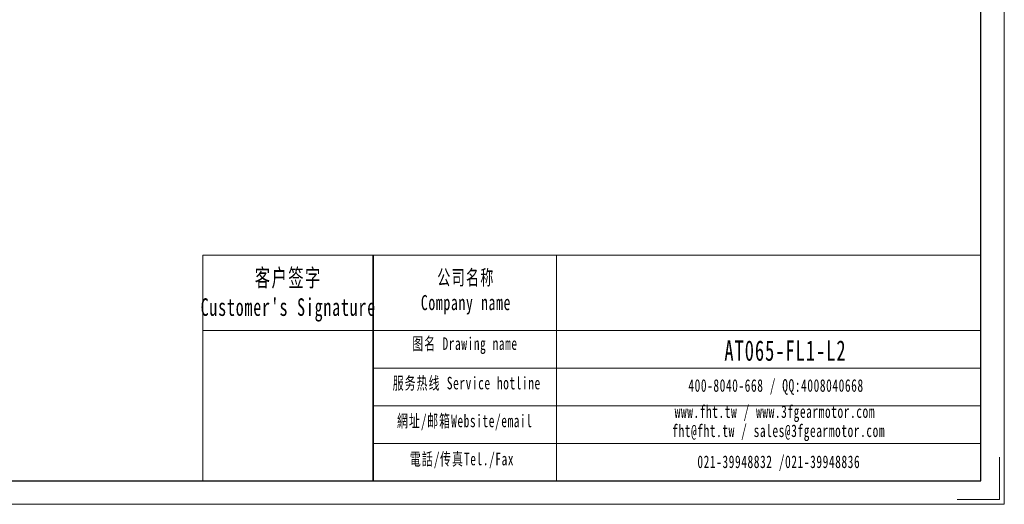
# Model space of a CAD drawing. Header units: millimetres. Extents: x -52 to 463, y -25 to 339.
# Tile 2 of 3: x 206 to 463, y -25 to 101. Entities that reach past the tile are written whole.
import ezdxf

# ---------------------------------------------------------------- set-up
doc = ezdxf.new("R2010")
doc.units = ezdxf.units.MM
doc.layers.get('0').update_dxf_attribs({"lineweight": 35})
for name, color, linetype, lineweight in [('7标注层', 4, 'Continuous', 18), ('SLD-0', 7, 'Continuous', 18), ('图框_外框线', 7, 'Continuous', 18)]:
    doc.layers.add(name, color=color, linetype=linetype, lineweight=lineweight)
doc.styles.add('标准', font='txt', dxfattribs={"width": 0.667})

msp = doc.modelspace()

# ---------------------------------------------------------------- linework, layer by layer
msp.add_line((297.9103, 39.9275), (297.9103, -18.9477))
at = {"layer": '7标注层', "color": 0}
msp.add_line((253.4981, 39.9275), (253.4981, -18.9376), dxfattribs=at)
at = {"layer": '图框_外框线'}
for p, q in [((253.4981, 39.9275), (297.9103, 39.9275)), ((297.9103, 39.9275), (297.9103, -18.9376)), ((297.9103, 39.9275), (456.4745, 39.9275)), ((345.7614, 39.9275), (345.7614, -18.9376)), ((253.4981, 20.2842), (297.9103, 20.2842)), ((297.9103, 20.2842), (456.4745, 20.2842)), ((297.9103, 10.4625), (456.4745, 10.4625)), ((297.9103, 0.6408), (456.4745, 0.6408)), ((297.9103, -9.1809), (456.4745, -9.1809))]:
    msp.add_line(p, q, dxfattribs=at)
at = {"layer": '图框_外框线', "color": 3}
msp.add_lwpolyline([(-52.462, -25.0694), (462.6063, -25.0694), (462.6063, 339.1575), (-52.462, 339.1575)], close=True, dxfattribs=at)
at = {"layer": '图框_外框线', "color": 3, "lineweight": 25}
msp.add_lwpolyline([(-21.8032, -18.9376), (456.4745, -18.9376), (456.4745, 333.0257), (-21.8032, 333.0257)], close=True, dxfattribs=at)
at = {"layer": '图框_外框线', "color": 3}
msp.add_lwpolyline([(461.3799, -12.8059), (461.3799, -23.8431), (450.3427, -23.8431)], dxfattribs=at)

# ---------------------------------------------------------------- texts
at = {"layer": 'SLD-0', "color": 1, "attachment_point": 2, "style": '标准'}
for s, insert, char_height, width in [("\\T1.1;客户签字\\PCustomer's Signature", (275.7808, 36.2934), 4.583449, 57.018576), ('\\T1.1;公司名称\\PCompany name', (322.1394, 36.0501), 3.92867, 50.864015), ('\\T1.1;图名 Drawing name', (321.8708, 18.4737), 3.273892, 41.868772), ('\\T1.1;\\pxt5.83333;{\\H1.35472x;\\C256;AT065-FL1-L2}', (405.4933, 17.6831), 3.92867, 33.355957), ('\\T1.1;服务热线 Service hotline', (322.3351, 8.179), 3.273892, 46.645834), ('\\T1.1;400-8040-668 / QQ:4008040668', (403.0378, 7.5534), 3.273892, 95.320706), ('\\T1.1;www.fht.tw / www.3fgearmotor.com ', (402.7359, 0.7344), 3.273892, 95.428011), ('\\T1.1;網址/邮箱Website/email', (321.8253, -1.6847), 3.273892, 48.553922), ('\\T1.1;\\pxt12;fht@fht.tw / sales@3fgearmotor.com ', (403.7336, -4.2509), 3.273892, 95.428011), ('\\T1.1;電話/传真Tel./Fax', (321.0918, -11.6254), 3.273892, 49.137884), ('\\T1.1;021-39948832 /021-39948836 ', (403.7679, -12.3412), 3.273892, 72.866505)]:
    msp.add_mtext(s, dxfattribs=dict(at, insert=insert, char_height=char_height, width=width))

doc.saveas('drawing.dxf')
